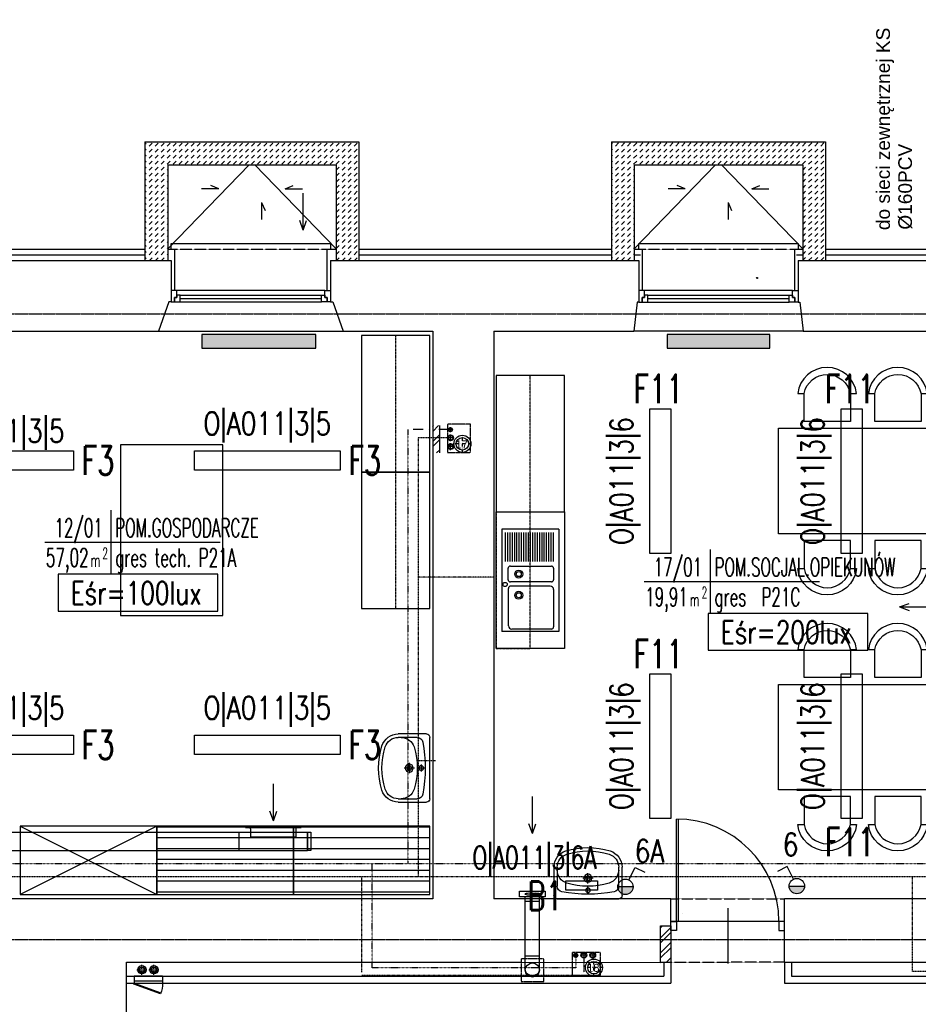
# Model space of a CAD drawing. Header units: inches. Extents: x -281236 to -70395, y 38777 to 102341.
# Tile 24 of 244: x -141385 to -140595, y 43634 to 44500. Entities that reach past the tile are written whole.
import ezdxf
from ezdxf.enums import TextEntityAlignment as Align

# ---------------------------------------------------------------- set-up
doc = ezdxf.new("R2010")
doc.units = ezdxf.units.IN
doc.header["$MEASUREMENT"] = 0
for name, pattern in [('00-inst$0$DASHDOT', [1, 0.5, -0.25, 0, -0.25]), ('CENTER', [2, 1.25, -0.25, 0.25, -0.25]), ('DASHDOT', [1, 0.5, -0.25, 0, -0.25]), ('DASHED2', [0.375, 0.25, -0.125]), ('DIVIDE', [31.75, 12.7, -6.35, 0, -6.35, 0, -6.35])]:
    doc.linetypes.add(name, pattern=pattern)
doc.layers.get('0').update_dxf_attribs({"color": 101})
for name, color, linetype in [('beton_hatch', 145, 'Continuous'), ('Cieniutko', 8, 'Continuous'), ('Drz---drzwi', 5, 'Continuous'), ('E-90', 6, 'Continuous'), ('E-OPIS-POM', 6, 'Continuous'), ('E35', 6, 'Continuous'), ('Ins-kan', 54, 'Continuous'), ('Ins-went', 141, 'Continuous'), ('Ins-went-opis', 141, 'Continuous'), ('Ins-wod', 152, 'Continuous'), ('Mco-piony', 10, 'Continuous'), ('Mkd-piony', 86, 'Continuous'), ('Mw-cr-rury', 160, 'DIVIDE'), ('Mw-wc-rury', 160, 'DASHDOT'), ('Okn---okna', 5, 'Continuous'), ('Os-osie glowne', 8, 'CENTER'), ('piony_K_nr', 240, 'Continuous'), ('Sc-cegla pelna', 32, 'Continuous'), ('Sc-cegla pelna-hatch', 8, 'Continuous'), ('Sc-gazobeton', 45, 'Continuous'), ('Sc-gk', 120, 'Continuous'), ('Sc-izolacja term-obrys', 132, 'Continuous'), ('Sc-izolacja term-styropian', 151, 'STYROPIAN-KA'), ('Sc-nadproza kon', 5, 'DASHED2'), ('studzienki_widok', 52, 'Continuous'), ('W-otwor-strop', 126, 'Continuous'), ('Wym-wew', 8, 'Continuous'), ('Wyp-grzejniki', 56, 'Continuous'), ('Wyp-meble', 155, 'Continuous'), ('Wyp-sanitar', 131, 'Continuous')]:
    doc.layers.add(name, color=color, linetype=linetype)
doc.layers.get('Wym-wew').off()
doc.styles.add('KA wymiar', font='romans.shx', dxfattribs={"width": 0.6})
doc.styles.add('ROMANS', font='romans', dxfattribs={"width": 0.85})
doc.styles.add('TYTUL2', font='ARIAL.TTF')
doc.linetypes.add('BATTING', pattern='A,0.0001,-0.1,[134,ltypeshp.shx,S=0.1,R=0,X=-0.1,Y=0],-0.2,[134,ltypeshp.shx,S=0.1,R=180,X=0.1,Y=0],-0.1', length=0.4001)
doc.linetypes.add('STYROPIAN-KA', pattern='A,0.0001,-0.1,[135,ltypeshp.shx,S=0.1,R=0,X=-0.1,Y=0],0,[135,ltypeshp.shx,S=0.1,R=180,X=0.1,Y=0],-0.1', length=0.2001)
pattern_1 = [(45, (0.6130334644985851, 0), (-6.629126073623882, 6.629126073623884), []), (45, (5.032450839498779, 0), (-6.629126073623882, 6.629126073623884), [])]

# ---------------------------------------------------------------- blocks, each defined once
blk = doc.blocks.new('A$C18127877')
for p, q in [((8.14736558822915e-05, 50.00020975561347), (90.00008147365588, 50.00020975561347)), ((8.14736558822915e-05, 50.00020975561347), (8.14736558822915e-05, 0.0002097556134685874)), ((3.000081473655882, 45.00020975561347), (28.50008147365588, 45.00020975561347)), ((32.50008147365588, 7.500209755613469), (32.50008147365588, 43.50020975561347)), ((34.50008147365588, 45.50020975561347), (44.50008147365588, 45.50020975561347)), ((46.50008147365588, 43.50020975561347), (46.50008147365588, 7.500209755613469)), ((53.17608147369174, 45.50020975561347), (86.00008147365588, 45.50020975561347)), ((88.00008147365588, 43.50020975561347), (88.00008147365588, 8.808209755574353)), ((90.00008147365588, 50.00020975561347), (90.00008147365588, 0.0002097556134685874)), ((3.000081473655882, 43.00020975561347), (28.50008147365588, 43.00020975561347)), ((3.000081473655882, 41.00020975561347), (28.50008147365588, 41.00020975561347)), ((3.000081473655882, 39.00020975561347), (28.50008147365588, 39.00020975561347)), ((3.000081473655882, 37.00020975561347), (28.50008147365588, 37.00020975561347)), ((3.000081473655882, 35.00020975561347), (28.50008147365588, 35.00020975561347)), ((50.17608147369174, 42.50020975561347), (50.17608147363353, 7.808209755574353)), ((3.000081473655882, 33.00020975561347), (28.50008147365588, 33.00020975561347)), ((3.000081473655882, 31.00020975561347), (28.50008147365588, 31.00020975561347)), ((3.000081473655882, 29.00020975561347), (28.50008147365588, 29.00020975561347)), ((3.000081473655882, 27.00020975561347), (28.50008147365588, 27.00020975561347)), ((3.000081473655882, 25.00020975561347), (28.50008147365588, 25.00020975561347)), ((3.000081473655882, 23.00020975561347), (28.50008147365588, 23.00020975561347)), ((3.000081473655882, 21.00020975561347), (28.50008147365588, 21.00020975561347)), ((3.000081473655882, 19.00020975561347), (28.50008147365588, 19.00020975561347)), ((3.000081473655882, 17.00020975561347), (28.50008147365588, 17.00020975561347)), ((3.000081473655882, 15.00020975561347), (28.50008147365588, 15.00020975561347)), ((3.000081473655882, 13.00020975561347), (28.50008147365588, 13.00020975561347)), ((3.000081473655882, 11.00020975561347), (28.50008147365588, 11.00020975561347)), ((3.000081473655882, 9.000209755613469), (28.50008147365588, 9.000209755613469)), ((8.14736558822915e-05, 0.0002097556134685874), (90.00008147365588, 0.0002097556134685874)), ((3.000081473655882, 7.000209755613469), (28.50008147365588, 7.000209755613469)), ((3.000081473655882, 5.000209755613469), (28.50008147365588, 5.000209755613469)), ((3.000081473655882, 3.000209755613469), (28.50008147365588, 3.000209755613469)), ((44.50008147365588, 5.500209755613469), (34.50008147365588, 5.500209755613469)), ((85.00008147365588, 5.808209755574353), (52.17608147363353, 5.808209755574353))]:
    blk.add_line(p, q)
for centre, radius in [((39.55219988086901, 14.83111607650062), 3.5), ((58.18765785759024, 14.83111607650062), 3.5), ((39.55219988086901, 14.83111607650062), 2.25), ((58.18765785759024, 14.83111607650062), 2.25), ((48.69114537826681, 2.874747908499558), 1.8225)]:
    blk.add_circle(centre, radius)
for centre, radius, start, end in [((34.50008147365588, 43.50020975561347), 2, 90, 180), ((44.50008147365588, 43.50020975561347), 2, 0, 90), ((53.17608147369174, 42.50020975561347), 3, 90, 180), ((86.00008147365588, 43.50020975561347), 2, 0, 90), ((85.00008147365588, 8.808209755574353), 3, 270, 0), ((34.50008147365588, 7.500209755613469), 2, 180, 270), ((44.50008147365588, 7.500209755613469), 2, 270, 0), ((52.17608147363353, 7.808209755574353), 2, 180, 270)]:
    blk.add_arc(centre, radius, start, end)
blk = doc.blocks.new('_REHABILITACJA_STOLLIK1')
at = {"ltscale": 0.5}
h = blk.add_hatch(dxfattribs=at)
h.set_pattern_fill('LINE', color=256, scale=3, style=0)
h.set_pattern_definition([(0, (408087.2537876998, 65975.65995288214), (0, 9.524999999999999), [])])
h.paths.add_polyline_path([(0, -60), (120, -60), (120, 0), (0, 0)])
blk.add_lwpolyline([(0, -60), (120, -60), (120, 0), (0, 0)], close=True, dxfattribs=at)
blk = doc.blocks.new('W029')
for points in [[(-53.77665693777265, 76.89661257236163), (-59.02939968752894, 76.89661257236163, -0.8950139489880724), (-7.402522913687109, 76.89661257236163), (-12.95540525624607, 76.89661257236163, 0.8255392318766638), (-53.7066032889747, 76.86122399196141), (-53.7066032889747, 52.30040603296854), (-12.95540525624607, 52.30040603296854), (-12.95540525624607, 76.89661257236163)], [(8.35568134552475, 76.89661257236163), (3.102938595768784, 76.89661257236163, -0.8950139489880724), (54.72981536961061, 76.89661257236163), (49.17693302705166, 76.89661257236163, 0.8255392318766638), (8.425734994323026, 76.86122399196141), (8.425734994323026, 52.30040603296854), (49.17693302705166, 52.30040603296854), (49.17693302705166, 76.89661257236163)], [(-53.77665693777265, -76.89661257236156), (-59.02939968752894, -76.89661257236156, 0.8950139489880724), (-7.402522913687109, -76.89661257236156), (-12.95540525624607, -76.89661257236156, -0.8255392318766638), (-53.7066032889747, -76.86122399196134), (-53.7066032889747, -52.30040603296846), (-12.95540525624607, -52.30040603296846), (-12.95540525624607, -76.89661257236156)], [(8.35568134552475, -76.89661257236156), (3.102938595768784, -76.89661257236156, 0.8950139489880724), (54.72981536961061, -76.89661257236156), (49.17693302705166, -76.89661257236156, -0.8255392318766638), (8.425734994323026, -76.86122399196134), (8.425734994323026, -52.30040603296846), (49.17693302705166, -52.30040603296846), (49.17693302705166, -76.89661257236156)]]:
    blk.add_lwpolyline(points, format="xyb")
at = {"linetype": 'Continuous'}
blk.add_lwpolyline([(-71.53858568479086, 46.41456945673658), (71.53858568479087, 46.41456945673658), (71.53858568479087, -46.41456945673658), (-71.53858568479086, -46.41456945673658), (-71.53858568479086, 46.41456945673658)], dxfattribs=at)
blk = doc.blocks.new('pow')
for p, q in [((0, 0.5229102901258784), (0, -0.5229102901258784)), ((-1.075294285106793, 0), (1.779711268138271, -1.13686837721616e-13))]:
    blk.add_line(p, q)
at = {"style": 'KA wymiar', "width": 0.6}
for s, height, p in [('2', 0.18, (-0.139230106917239, -0.269806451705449)), ('m', 0.21, (-0.3331997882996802, -0.4009838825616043))]:
    blk.add_text(s, height=height, dxfattribs=at).set_placement(p)
for tag, p in [('01', (-0.1310879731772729, 0.08442380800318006)), ('000.00', (-0.3636004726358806, -0.4009838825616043))]:
    blk.add_attdef(tag, text='', height=0.3, dxfattribs=at).set_placement(p, align=Align.RIGHT)
for tag, p in [('POMIESZCZENIE', (0.07092525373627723, 0.08442380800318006)), ('POSADZKA', (0.07092525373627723, -0.4009838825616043))]:
    blk.add_attdef(tag, p, '', height=0.3, dxfattribs=at)
blk = doc.blocks.new('_0630_DRZWI_90')
at = {"ltscale": 7}
for p, q in [((5, 8), (5, 98)), ((6.799999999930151, 8), (6.799999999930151, 97.98199819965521))]:
    blk.add_line(p, q, dxfattribs=at)
at = {"ltscale": 25}
for p, q in [((50, 19.69999999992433), (50, -28.89999999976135)), ((5, 8), (0, 8)), ((0, 8), (5, 8)), ((0, 0), (0, 8)), ((5, 0), (0, 0)), ((5, 0), (0, 0)), ((95, 8), (5, 8)), ((5, 8), (5, 0)), ((95, 8), (95, 0)), ((100, 8), (95, 8)), ((95, 0), (100, 0)), ((95, 0), (100, 0)), ((100, 0), (100, 8))]:
    blk.add_line(p, q, dxfattribs=at)
at = {"ltscale": 7}
blk.add_arc((5, 8), 90, 0, 90, dxfattribs=at)
blk = doc.blocks.new('umywalka_60x45')
at = {"ltscale": 25}
for p, q in [((-27.00000000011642, -5.820766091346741e-11), (27, 5.820766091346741e-11)), ((-30, -27.71634471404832), (-30.00000000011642, -3.000000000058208)), ((2.999999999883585, -7.5), (-3.000000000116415, -7.5)), ((-1.164153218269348e-10, -4.5), (-1.164153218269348e-10, -10.5)), ((30, -2.999999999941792), (30, -27.71634471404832)), ((-27, -27.71634471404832), (-27, -11.02660116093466)), ((-1.164153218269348e-10, -13.5), (-1.164153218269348e-10, -22.5)), ((27, -11.02660116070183), (27, -27.71634471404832)), ((4.499999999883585, -18), (-4.500000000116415, -18))]:
    blk.add_line(p, q, dxfattribs=at)
for centre, radius in [((-1.164153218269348e-10, -7.5), 2), ((-1.164153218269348e-10, -18), 3.5), ((-1.164153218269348e-10, -18), 2)]:
    blk.add_circle(centre, radius, dxfattribs=at)
for centre, radius, start, end in [((27, -2.999999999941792), 3, 0, 90), ((-27.00000000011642, -3.000000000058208), 3, 90, 180), ((-22.00000000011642, -11.02660116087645), 5, 100.5262655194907, 180), ((5.820766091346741e-10, -129.425045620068), 125.4250456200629, 79.47373448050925, 100.5262655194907), ((22, -11.02660116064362), 5, 0, 79.47373448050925), ((-14.99999999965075, -25.28365528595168), 12, 107.3128979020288, 180), ((-1.164153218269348e-10, -73.40495448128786), 62.40495448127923, 72.68710209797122, 107.3128979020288), ((15.00000000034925, -25.28365528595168), 12, 0, 72.68710209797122), ((-15.00000000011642, -27.71634471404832), 15, 180, 252.6871020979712), ((-15.00000000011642, -27.71634471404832), 12, 180, 252.6871020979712), ((14.99999999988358, -27.71634471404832), 12, 287.3128979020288, 0), ((14.99999999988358, -27.71634471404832), 15, 287.3128979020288, 0), ((-5.820766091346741e-10, 20.40495448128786), 65.40495448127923, 252.6871020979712, 287.3128979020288), ((-5.820766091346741e-10, 20.40495448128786), 62.40495448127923, 252.6871020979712, 287.3128979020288)]:
    blk.add_arc(centre, radius, start, end, dxfattribs=at)
blk = doc.blocks.new('ramiak140')
at = {"layer": 'Okn---okna'}
for p, q in [((-10.00000000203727, 135.0000000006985), (-10.00000000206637, 4.999999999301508)), ((-6.000000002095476, 7.999999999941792), (-6.000000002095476, 132.0000000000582)), ((-3.000000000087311, 7.999999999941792), (-3.000000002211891, 132.0000000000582)), ((-2.008164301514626e-09, 7.999999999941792), (-2.037268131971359e-09, 132.0000000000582))]:
    blk.add_line(p, q, dxfattribs=at)
for points in [[(-10.00000000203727, 135.0000000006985), (-10.00000000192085, 140), (-1.920852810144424e-09, 140), (-2.037268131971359e-09, 137.0000000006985), (-4.000000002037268, 137.0000000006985), (-4.000000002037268, 135.0000000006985)], [(-6.000000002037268, 132.0000000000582), (-6.000000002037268, 135.0000000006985), (-4.000000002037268, 135.0000000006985), (-4.000000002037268, 137.0000000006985), (-2.037268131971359e-09, 137.0000000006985), (-2.037268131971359e-09, 135.0000000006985), (-2.037268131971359e-09, 132.0000000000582)], [(-10.00000000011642, 4.999999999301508), (-10, 0), (0, 0), (-5.820766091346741e-11, 2.999999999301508), (-4.000000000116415, 2.999999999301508), (-4.000000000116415, 4.999999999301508)], [(-6.000000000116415, 7.999999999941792), (-6.000000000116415, 4.999999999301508), (-4.000000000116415, 4.999999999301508), (-4.000000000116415, 2.999999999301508), (-5.820766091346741e-11, 2.999999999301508), (-1.164153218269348e-10, 4.999999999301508), (-5.820766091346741e-11, 7.999999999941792)]]:
    blk.add_lwpolyline(points, close=True, dxfattribs=at)
blk = doc.blocks.new('0630_STRZAŁKA')
at = {"ltscale": 0.5}
for points in [[(0, 2.091837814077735e-11), (-3.029876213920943, -8.560130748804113)], [(0, 2.091837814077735e-11), (-7.275957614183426e-12, -32.43254493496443)], [(-7.275957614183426e-12, 2.091837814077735e-11), (3.029876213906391, -8.560130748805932)]]:
    blk.add_lwpolyline(points, dxfattribs=at)
blk = doc.blocks.new('KD-160')
at = {"layer": 'Mkd-piony', "color": 7, "linetype": 'DASHDOT', "ltscale": 5}
for p, q in [((-13284.84579967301, 7344.715485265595), (-13307.34579967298, 7344.715485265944)), ((-13296.09579967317, 7333.46548526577), (-13296.09579967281, 7355.96548526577)), ((-13296.09579967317, 7333.46548526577), (-13296.09579967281, 7355.96548526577))]:
    blk.add_line(p, q, dxfattribs=at)
at = {"layer": 'Mkd-piony', "color": 251, "ltscale": 10}
blk.add_circle((-13296.09579967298, 7344.71548526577), 11.99999999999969, dxfattribs=at)
at = {"layer": 'Mkd-piony'}
blk.add_circle((-13296.09579967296, 7344.715485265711), 8.249999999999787, dxfattribs=at)
blk = doc.blocks.new('_gslkflhklgj')
at = {"linetype": '00-inst$0$DASHDOT', "ltscale": 5}
for p, q in [((7.499999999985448, 3.074092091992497e-10), (-7.500000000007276, -2.801243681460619e-10)), ((2.764863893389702e-10, -7.499999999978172), (-2.983142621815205e-10, 7.500000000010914))]:
    blk.add_line(p, q, dxfattribs=at)
for centre, radius in [((-1.455191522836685e-11, 1.637090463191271e-11), 7.5), ((0, 0), 5.5)]:
    blk.add_circle(centre, radius)
blk = doc.blocks.new('pco')
at = {"layer": 'Mco-piony', "color": 9, "linetype": 'DASHDOT', "ltscale": 3}
for p, q in [((-2604.832822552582, -19.79275673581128), (-2604.832822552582, -8.89275673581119)), ((-2599.382822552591, -14.34276699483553), (-2610.282822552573, -14.34276699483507))]:
    blk.add_line(p, q, dxfattribs=at)
at = {"layer": 'Mco-piony', "color": 9}
blk.add_circle((-2604.832822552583, -14.34275673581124), 4.529712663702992, dxfattribs=at)
at = {"layer": 'Mco-piony'}
blk.add_circle((-2604.832822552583, -14.34275673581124), 3.2, dxfattribs=at)
at = {"layer": 'Mco-piony', "color": 8}
blk.add_circle((-2604.832822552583, -14.34275673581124), 2.6, dxfattribs=at)
blk = doc.blocks.new('*U192')
at = {"color": 4, "linetype": 'Continuous'}
blk.add_line((-245, 25), (245, 25), dxfattribs=at)
at = {"color": 0, "linetype": 'ByBlock', "lineweight": -2}
for p, q in [((-245, 10), (245, 10)), ((-200, 0), (-200, 10)), ((200, 0), (200, 10))]:
    blk.add_line(p, q, dxfattribs=at)
blk = doc.blocks.new('pion_woda')
at = {"layer": 'Ins-wod'}
for p, q in [((3, 0), (-3, 0)), ((0, 3), (0, -3))]:
    blk.add_line(p, q, dxfattribs=at)
for centre, radius in [((0, 0.02268880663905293), 2.550088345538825), ((0, 0), 2)]:
    blk.add_circle(centre, radius, dxfattribs=at)
blk = doc.blocks.new('pion_mały')
at = {"layer": 'Ins-wod'}
for p, q in [((0, 2.084117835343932), (0, -2.115882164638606)), ((2.100000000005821, -0.01588216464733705), (-2.099999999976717, -0.01588216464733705))]:
    blk.add_line(p, q, dxfattribs=at)
for centre, radius in [((0, 0), 1.785061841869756), ((0, -0.01588216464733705), 1.399999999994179)]:
    blk.add_circle(centre, radius, dxfattribs=at)
blk = doc.blocks.new('WW_piony')
for name, p in [('pion_mały', (0, 0)), ('pion_woda', (7.182069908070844, 0.1177387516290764)), ('pion_woda', (14.9266008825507, 0.1457221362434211))]:
    blk.add_blockref(name, p)
blk = doc.blocks.new('rewizja')
at = {"layer": 'Wyp-meble'}
for p, q in [((-25.0000000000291, 5.999999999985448), (-25, -2.91038304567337e-11)), ((-25.0000000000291, 6), (-5.820766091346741e-11, 6)), ((-25, 3.999999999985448), (-25, 1.999999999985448)), ((0, 1.999999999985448), (-25, 1.999999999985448)), ((-2.91038304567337e-11, 5.999999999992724), (0, 0)), ((0, -1.455191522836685e-11), (-25, -1.455191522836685e-11))]:
    blk.add_line(p, q, dxfattribs=at)
blk.add_lwpolyline([(-23.15029537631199, -9.490196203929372), (0.3420201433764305, -0.9396926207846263), (0, 0), (-23.49231551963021, -8.550503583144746)], close=True, dxfattribs=at)
blk.add_arc((-2.91038304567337e-11, -1.455191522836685e-11), 25, 180, 202.2924427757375, dxfattribs=at)
blk = doc.blocks.new('_vxkdjhgkljhkgjhk')
for q in [(14.01365349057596, 6.022442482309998), (30.23793542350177, 0)]:
    blk.add_line((0, 0), q)
blk = doc.blocks.new('grzejnik_100')
at = {"layer": 'Wyp-grzejniki'}
h = blk.add_hatch(dxfattribs=at)
h.set_pattern_fill('DOTS', color=256, scale=0.5, style=0)
h.set_pattern_definition([(0, (-77492.9091523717, 37823.93992433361), (0.396875, 0.79375), [0, -0.79375])])
h.paths.add_polyline_path([(0, -100), (12, -100), (12, 0), (0, 0)])
blk.add_lwpolyline([(12, 0), (0, 0), (0, -100), (12, -100)], close=True, dxfattribs=at)
blk = doc.blocks.new('G_90')
at = {"layer": 'Wyp-grzejniki'}
h = blk.add_hatch(dxfattribs=at)
h.set_pattern_fill('DOTS', color=256, scale=0.5, angle=90, style=0)
h.set_pattern_definition([(90, (-37823.93992433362, -77504.9091523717), (-0.79375, 0.396875), [0, -0.79375])])
h.paths.add_polyline_path([(90, -12), (90, 0), (0, 0), (0, -12)])
blk.add_lwpolyline([(0, 0), (0, -12), (90, -12), (90, 0)], close=True, dxfattribs=at)

msp = doc.modelspace()

# ---------------------------------------------------------------- hatches: boundary and pattern name
at = {"layer": 'beton_hatch'}
h = msp.add_hatch(dxfattribs=at)
h.set_pattern_fill('DASH', color=256, scale=30, angle=45, style=0)
h.set_pattern_definition([(45, (846.6129756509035, 0.1025874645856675), (4.440892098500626e-16, 5.303300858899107), [3.75, -3.75])])
h.paths.add_polyline_path([(-141178.2715628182, 44392.33487350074), (-141183.2715628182, 44392.33487350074), (-141183.2715628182, 44372.33487350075), (-141178.2715628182, 44372.33487350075)])
h.paths.add_polyline_path([(-141086.7715628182, 44392.33487350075), (-141178.2715628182, 44392.33487350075), (-141178.2715628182, 44372.33487350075), (-141106.7715628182, 44372.33487350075), (-141106.7715628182, 44288.26514373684), (-141086.7715628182, 44288.2651248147)])
h.paths.add_polyline_path([(-141183.2715628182, 44392.33487350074), (-141274.7715628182, 44392.33487350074), (-141274.7715628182, 44288.26531776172), (-141254.7715628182, 44288.26529838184), (-141254.7715628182, 44372.33487350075), (-141183.2715628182, 44372.33487350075)])
h = msp.add_hatch(dxfattribs=at)
h.set_pattern_fill('DASH', color=256, scale=30, angle=45, style=0)
h.set_pattern_definition([(45, (1256.576395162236, 0.1523003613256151), (4.440892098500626e-16, 5.303300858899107), [3.75, -3.75])])
h.paths.add_polyline_path([(-140768.3081433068, 44392.38458639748), (-140773.3081433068, 44392.38458639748), (-140773.3081433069, 44372.38458639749), (-140768.3081433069, 44372.38458639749)])
h.paths.add_polyline_path([(-140676.8081433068, 44392.38458639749), (-140768.3081433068, 44392.38458639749), (-140768.3081433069, 44372.38458639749), (-140696.8081433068, 44372.38458639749), (-140696.8081433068, 44288.31485663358), (-140676.8081433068, 44288.31483771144)])
h.paths.add_polyline_path([(-140773.3081433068, 44392.38458639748), (-140864.8081433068, 44392.38458639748), (-140864.8081433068, 44288.31503065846), (-140844.8081433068, 44288.31501127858), (-140844.8081433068, 44372.38458639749), (-140773.3081433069, 44372.38458639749)])
at = {"layer": 'E35'}
for points in [[(-140859.3351490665, 43737.59708495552, 1), (-140845.8351490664, 43737.59708495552)], [(-140708.7357054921, 43738.23820788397, 1), (-140695.235705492, 43738.23820788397)]]:
    msp.add_hatch(color=256, dxfattribs=at).paths.add_polyline_path(points)
at = {"layer": 'Okn---okna'}
h = msp.add_hatch(dxfattribs=at)
h.set_pattern_fill('AR-SAND', color=256, scale=10, style=0)
h.set_pattern_definition([(37.50000000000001, (0.6130334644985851, 0), (-0.6299335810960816, 19.26823769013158), [0, -15.2, 0, -17, 0, -16.25]), (7.499999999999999, (0.6130334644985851, 0), (17.69776705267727, 28.2214606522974), [0, -8.2, 0, -13.7, 0, -5.25]), (327.5, (-11.68696653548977, 0), (31.14141861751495, 0.05659053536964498), [0, -5, 0, -18, 0, -23.5]), (317.5, (-11.68696653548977, 0), (30.06126604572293, 8.77675564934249), [0, -2.5, 0, -11.8, 0, -13.5])])
h.paths.add_polyline_path([(-140801.7157044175, 43727.0670365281), (-140805.9157044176, 43727.06758588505), (-140805.9157044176, 43707.16073369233), (-140801.7157044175, 43707.16073369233)])
h.paths.add_polyline_path([(-140807.7157044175, 43727.06782132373), (-140812.7157044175, 43727.06847532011), (-140812.7157044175, 43707.16073369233), (-140807.7157044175, 43707.16073369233)])
h.paths.add_polyline_path([(-140801.7157044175, 43707.16073369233), (-140807.7157044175, 43707.16073369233), (-140807.7157044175, 43703.1747189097), (-140801.7157044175, 43703.1747189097)])
h.paths.add_polyline_path([(-140805.9157044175, 43727.06758588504), (-140807.7157044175, 43727.06782132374), (-140807.7157044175, 43707.16073369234), (-140805.9157044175, 43707.16073369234)])
at = {"layer": 'Sc-cegla pelna-hatch'}
h = msp.add_hatch(dxfattribs=at)
h.set_pattern_fill('ANSI32', color=256, scale=25, style=0)
h.set_pattern_definition(pattern_1)
h.paths.add_polyline_path([(-141015.7715204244, 44142.98448696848), (-141021.7715204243, 44142.98448696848), (-141021.7715204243, 44139.45520404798), (-141015.7715204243, 44139.45520404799)])
h.paths.add_polyline_path([(-141015.7715204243, 44139.45520404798), (-141021.7715204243, 44139.45520404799), (-141021.7715204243, 44132.27313324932), (-141015.7715204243, 44132.27313324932)])
h.paths.add_polyline_path([(-141015.7715204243, 44132.27313324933), (-141021.7715204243, 44132.27313324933), (-141021.7715204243, 44118.9844869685), (-141015.7715204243, 44118.98448696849)])
h = msp.add_hatch(dxfattribs=at)
h.set_pattern_fill('ANSI32', color=256, scale=25, style=0)
h.set_pattern_definition(pattern_1)
h.paths.add_polyline_path([(-140812.7157044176, 43703.1747189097), (-140821.7200588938, 43703.17471890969), (-140821.7200588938, 43671.17471890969), (-140812.7157044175, 43671.17356365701)])

# ---------------------------------------------------------------- linework, layer by layer
at = {"layer": 'Cieniutko', "linetype": 'Continuous'}
for p, q in [((-141183.2715628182, 44372.33487350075), (-141254.7715628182, 44298.2625144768)), ((-141178.2715628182, 44372.33487350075), (-141106.7715628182, 44298.26207183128)), ((-140773.3081433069, 44372.38458639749), (-140844.8081433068, 44298.31222737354)), ((-140768.3081433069, 44372.38458639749), (-140696.8081433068, 44298.31178472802))]:
    msp.add_line(p, q, dxfattribs=at)
at = {"layer": 'E35'}
for p, q in [((-140849.5629488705, 43743.63271300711), (-140844.0370760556, 43754.66841905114)), ((-140844.0370760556, 43754.66841905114), (-140835.5014090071, 43750.39438254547)), ((-140710.5337785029, 43755.30954197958), (-140719.0694455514, 43751.03550547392)), ((-140705.007905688, 43744.27383593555), (-140710.5337785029, 43755.30954197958)), ((-140845.8351490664, 43737.59708495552), (-140859.3351490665, 43737.59708495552)), ((-140708.7357054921, 43738.23820788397), (-140695.235705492, 43738.23820788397))]:
    msp.add_line(p, q, dxfattribs=at)
for points in [[(-140831.3699707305, 44157.50931522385), (-140831.3699707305, 44030.90931522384), (-140812.3699707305, 44030.90931522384), (-140812.3699707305, 44157.50931522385)], [(-140663.4040969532, 44157.50931522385), (-140663.4040969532, 44030.90931522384), (-140644.4040969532, 44030.90931522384), (-140644.4040969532, 44157.50931522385)], [(-141337.7054416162, 44103.86727667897), (-141465.7054416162, 44103.86727667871), (-141465.7054416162, 44120.86727667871), (-141337.7054416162, 44120.86727667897)], [(-141103.2765157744, 44103.86727667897), (-141231.2765157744, 44103.86727667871), (-141231.2765157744, 44120.86727667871), (-141103.2765157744, 44120.86727667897)], [(-140831.3699707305, 43924.4721308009), (-140831.3699707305, 43797.87213080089), (-140812.3699707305, 43797.87213080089), (-140812.3699707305, 43924.4721308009)], [(-140663.4040969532, 43924.4721308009), (-140663.4040969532, 43797.87213080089), (-140644.4040969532, 43797.87213080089), (-140644.4040969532, 43924.4721308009)], [(-141337.7054416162, 43853.86727667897), (-141465.7054416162, 43853.86727667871), (-141465.7054416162, 43870.86727667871), (-141337.7054416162, 43870.86727667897)], [(-141103.2765157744, 43853.86727667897), (-141231.2765157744, 43853.86727667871), (-141231.2765157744, 43870.86727667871), (-141103.2765157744, 43870.86727667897)], [(-140904.974759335, 43734.5786510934), (-140904.974759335, 43742.85329299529), (-140877.2764435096, 43742.85329299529), (-140877.2764435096, 43734.5786510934)]]:
    msp.add_lwpolyline(points, close=True, dxfattribs=at)
at = {"layer": 'E35', "linetype": 'Continuous', "ltscale": 0.3}
for points in [[(-141351.1315171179, 43980.00680287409), (-141210.7984775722, 43980.00680287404), (-141210.7984775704, 44012.28565303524), (-141351.1315171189, 44012.28565303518)], [(-140779.8296207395, 43945.48384687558), (-140639.4965811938, 43945.48384687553), (-140639.496581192, 43977.76269703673), (-140779.8296207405, 43977.76269703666)]]:
    msp.add_lwpolyline(points, close=True, dxfattribs=at)
at = {"layer": 'E35'}
for centre in [(-140852.5851490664, 43737.59708495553), (-140701.9857054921, 43738.23820788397)]:
    msp.add_circle(centre, 6.750000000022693, dxfattribs=at)
at = {"layer": 'Ins-went'}
for p, q in [((-141181.9189318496, 43788.62701890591), (-141181.9189318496, 43781.62701890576)), ((-141141.9189318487, 43781.62701890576), (-141141.9189318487, 43788.62701890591)), ((-141191.9189318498, 43769.6270189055), (-141191.9189318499, 43785.62701890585)), ((-141181.9189318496, 43781.62701890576), (-141141.9189318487, 43781.62701890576)), ((-141181.9189318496, 43781.62701890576), (-141141.9189318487, 43781.62701890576)), ((-141131.9189318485, 43785.62701890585), (-141131.9189318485, 43769.6270189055)), ((-141131.9189296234, 43769.6270189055), (-141131.9189296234, 43785.62701890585)), ((-141131.9189296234, 43785.62701890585), (-141128.9189296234, 43785.62701890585)), ((-141128.9189296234, 43785.62701890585), (-141128.9189296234, 43769.6270189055)), ((-141128.9189296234, 43769.6270189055), (-141131.9189296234, 43769.6270189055)), ((-140945.5543322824, 43728.73303507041), (-140945.5543322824, 43733.73303507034)), ((-140945.5543322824, 43733.73303507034), (-140923.0543322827, 43733.73303507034)), ((-140923.0543322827, 43728.73303507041), (-140945.5543322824, 43728.73303507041)), ((-140940.5543322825, 43724.73303507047), (-140940.5543322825, 43728.73303507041)), ((-140940.5543322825, 43679.93303507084), (-140940.5543322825, 43727.73303507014)), ((-140928.0543322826, 43724.73303507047), (-140928.0543322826, 43728.73303507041)), ((-140928.0543322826, 43679.93303507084), (-140928.0543322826, 43727.73303507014)), ((-140923.0543322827, 43733.73303507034), (-140923.0543322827, 43728.73303507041)), ((-140928.0543322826, 43724.73303507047), (-140940.5543322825, 43724.73303507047)), ((-140940.5543322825, 43664.43303507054), (-140940.5543322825, 43679.93303507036)), ((-140940.5543322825, 43676.93303507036), (-140928.0543322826, 43676.93303507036)), ((-140928.0543322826, 43664.43303507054), (-140928.0543322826, 43679.93303507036))]:
    msp.add_line(p, q, dxfattribs=at)
for points in [[(-142247.4465296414, 43785.65258547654), (-141327.383618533, 43785.65258547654)], [(-141327.3825721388, 43785.65258540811), (-141131.9189296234, 43785.62701890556)], [(-142247.3396405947, 43769.65258547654), (-141327.383618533, 43769.65258547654)], [(-141327.3846649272, 43769.65258554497), (-141131.9189296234, 43769.62701876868)]]:
    msp.add_lwpolyline(points, dxfattribs=at)
msp.add_circle((-140934.3043322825, 43664.43303507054), 6.249999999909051, dxfattribs=at)
for centre in [(-140937.4293322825, 43731.23303507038), (-140931.1793322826, 43731.23303507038)]:
    msp.add_ellipse(centre, major_axis=(-3.124999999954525, 1.913510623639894e-16), ratio=0.32, dxfattribs=at)
msp.add_ellipse((-140934.3043322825, 43664.43303507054), major_axis=(6.249999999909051, -1.148106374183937e-15), ratio=0.75, start_param=3.141592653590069, end_param=6.283185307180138, dxfattribs=at)
at = {"layer": 'Mw-cr-rury', "ltscale": 0.7}
msp.add_line((-141007.7694033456, 44139.45520404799), (-141043.6618185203, 44139.455204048), dxfattribs=at)
at = {"layer": 'Mw-cr-rury', "ltscale": 0.03}
for p, q in [((-141043.6618185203, 44139.455204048), (-141043.6618185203, 43757.86084028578)), ((-139252.4647046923, 43757.86084028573), (-141699.4415727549, 43757.86084028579)), ((-141075.0302935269, 43666.5097994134), (-141075.0302935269, 43757.86084028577)), ((-140896.284899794, 43675.1738693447), (-140896.284899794, 43666.5097994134)), ((-140896.284899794, 43666.5097994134), (-141075.0302935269, 43666.5097994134))]:
    msp.add_line(p, q, dxfattribs=at)
at = {"layer": 'Mw-wc-rury'}
for p, q in [((-141008.5030242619, 44132.27313324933), (-141034.8458287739, 44132.27313324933)), ((-141034.8458287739, 44132.27313324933), (-141034.8458287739, 43746.31230947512)), ((-140968.3083801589, 44009.73294108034), (-141034.8458287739, 44009.73294108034)), ((-141019.4175228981, 43848.30206062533), (-141034.8458287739, 43848.30206062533)), ((-139268.385658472, 43746.31230947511), (-141714.7522088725, 43746.31230947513)), ((-141084.1241022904, 43662.51926078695), (-141084.1241022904, 43746.31230947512)), ((-140600.4552350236, 43663.15441082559), (-140600.4552350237, 43746.31230947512)), ((-140889.1028289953, 43675.40749026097), (-140889.1028289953, 43662.51926078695)), ((-140889.1028289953, 43659.51926078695), (-141084.1241022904, 43659.51926078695)), ((-140550.1028289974, 43663.15441082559), (-140600.4552350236, 43663.15441082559))]:
    msp.add_line(p, q, dxfattribs=at)
at = {"layer": 'Okn---okna'}
for p, q in [((-141251.7716229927, 44298.16216162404), (-141251.7716229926, 44303.16216162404)), ((-141251.7716229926, 44303.16216162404), (-141111.7716229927, 44303.16216162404)), ((-141111.7716229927, 44303.16216162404), (-141111.7716229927, 44298.16216162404)), ((-140840.8082482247, 44298.16175737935), (-140840.8082482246, 44303.16175737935)), ((-140840.8082482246, 44303.16175737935), (-140700.8082482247, 44303.16175737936)), ((-140700.8082482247, 44303.16175737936), (-140700.8082482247, 44298.16175737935)), ((-141116.7716229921, 44261.68271594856), (-141246.7716229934, 44261.68271594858)), ((-141243.7716229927, 44257.68271594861), (-141119.7716229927, 44257.6827159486)), ((-141243.7716229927, 44254.6827159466), (-141119.7716229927, 44254.68271594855)), ((-141243.7716229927, 44251.68271594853), (-141119.7716229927, 44251.68271594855)), ((-141262.7748487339, 44226.16188148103), (-141100.7746688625, 44226.16138042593)), ((-140696.3081266, 44226.15932737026), (-140845.3083801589, 44226.15717351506))]:
    msp.add_line(p, q, dxfattribs=at)
for points in [[(-141246.7716229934, 44261.68271594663), (-141251.7716229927, 44261.68271594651), (-141251.7716229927, 44251.68271594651), (-141248.7716229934, 44251.68271594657), (-141248.7716229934, 44255.68271594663), (-141246.7716229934, 44255.68271594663)], [(-141243.7716229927, 44257.68271594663), (-141246.7716229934, 44257.68271594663), (-141246.7716229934, 44255.68271594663), (-141248.7716229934, 44255.68271594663), (-141248.7716229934, 44251.68271594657), (-141246.7716229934, 44251.68271594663), (-141243.7716229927, 44251.68271594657)], [(-141119.7716229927, 44257.68271594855), (-141116.7716229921, 44257.68271594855), (-141116.7716229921, 44255.68271594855), (-141114.7716229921, 44255.68271594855), (-141114.7716229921, 44251.68271594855), (-141116.7716229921, 44251.68271594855), (-141119.7716229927, 44251.68271594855)], [(-141116.7716229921, 44261.68271594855), (-141111.7716229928, 44261.68271594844), (-141111.7716229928, 44251.68271594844), (-141114.7716229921, 44251.68271594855), (-141114.7716229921, 44255.68271594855), (-141116.7716229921, 44255.68271594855)]]:
    msp.add_lwpolyline(points, close=True, dxfattribs=at)
at = {"layer": 'Os-osie glowne'}
for points in [[(-143378.7692031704, 44241.15954098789), (-138190.2528605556, 44241.15954098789)], [(-143378.7692031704, 43691.15954098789), (-138190.2528605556, 43691.15954098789)]]:
    msp.add_lwpolyline(points, dxfattribs=at)
at = {"layer": 'Sc-cegla pelna'}
for p, q in [((-141251.7716229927, 44288.16216162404), (-141251.7716229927, 44251.68271594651)), ((-141111.7716229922, 44288.16172861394), (-141111.7716229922, 44251.68271594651)), ((-141253.7716229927, 44251.68271594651), (-141262.7748487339, 44226.16188148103)), ((-141251.7716229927, 44251.68271594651), (-141253.7716229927, 44251.68271594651)), ((-141111.7716229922, 44251.68271594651), (-141109.7716229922, 44251.68271594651)), ((-141109.7716229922, 44251.68271594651), (-141100.7747895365, 44226.16172273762)), ((-141516.7718764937, 44226.16213380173), (-141259.7715884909, 44226.16188196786)), ((-141101.7717344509, 44226.16172714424), (-141021.7715204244, 44226.16030670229)), ((-140968.3083801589, 44226.15935743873), (-140845.3083801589, 44226.15717351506)), ((-140696.3081266, 44226.16132444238), (-140569.3081266, 44226.16037027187)), ((-140812.7157044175, 43703.17471890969), (-140812.7157044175, 43727.06847532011)), ((-140712.7157044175, 43671.24903467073), (-140712.7157044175, 43727.16073368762)), ((-140821.7200588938, 43671.17471890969), (-140821.7200588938, 43703.17471890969)), ((-140821.7200588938, 43703.17471890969), (-140812.7157044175, 43703.17471890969)), ((-141291.0216817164, 43625.13928011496), (-141291.0216816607, 43671.32255782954)), ((-141291.0216816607, 43671.32025321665), (-140944.3038379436, 43671.21273315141)), ((-140944.3038379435, 43671.21273315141), (-140821.7200588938, 43671.17471890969)), ((-140712.7157044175, 43671.24903467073), (-140547.2253698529, 43671.22773343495))]:
    msp.add_line(p, q, dxfattribs=at)
for points in [[(-141526.7712928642, 44288.16213870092), (-141251.7716229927, 44288.16187804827)], [(-141111.7716229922, 44288.16173106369), (-140840.8082533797, 44288.16147142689)], [(-140840.8082533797, 44288.16147142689), (-140840.8082533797, 44251.64066282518), (-140842.3083801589, 44251.64066282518), (-140845.3083801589, 44226.15717351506)], [(-140700.8082533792, 44288.16133398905), (-140700.8082533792, 44251.64281668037), (-140699.3081266, 44251.64281668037), (-140696.3081266, 44226.15932737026)], [(-140700.8082533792, 44288.16133398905), (-140427.4980235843, 44288.16092825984)], [(-141021.7715204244, 44226.16164875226), (-141021.7715204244, 43727.09581966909)], [(-140968.3083801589, 44226.15911887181), (-140968.3083801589, 43727.08882672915)], [(-141021.7715204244, 43727.09581966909), (-141518.0588200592, 43727.16073368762)], [(-140812.7157044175, 43727.06847532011), (-140968.3083801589, 43727.08882672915)], [(-140569.3081266, 43727.16073368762), (-140712.7157044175, 43727.16073368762)]]:
    msp.add_lwpolyline(points, dxfattribs=at)
at = {"layer": 'Sc-gazobeton'}
for p, q in [((-141015.7715204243, 44118.98448696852), (-141015.7715204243, 44142.9844869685)), ((-140812.7157044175, 43703.17471890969), (-140812.7157044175, 43671.17356365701)), ((-140812.7157044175, 43671.17356365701), (-140821.7200588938, 43671.17471890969))]:
    msp.add_line(p, q, dxfattribs=at)
at = {"layer": 'Sc-gk'}
for p, q in [((-140818.7157044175, 43671.17356365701), (-140818.7157044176, 43658.98115331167)), ((-140812.7157044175, 43671.17356365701), (-140812.7157044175, 43652.98115331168)), ((-140712.7157044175, 43671.24903467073), (-140712.7157044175, 43652.98115331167)), ((-140706.7157044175, 43671.24903467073), (-140706.7157044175, 43658.98115331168)), ((-141291.0216816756, 43658.98115331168), (-140818.7157044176, 43658.98115331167)), ((-140706.7157044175, 43658.98115331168), (-140404.7157044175, 43658.98115331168)), ((-141291.0216816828, 43652.98115331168), (-140812.7157044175, 43652.98115331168)), ((-140712.7157044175, 43652.98115331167), (-140398.7157044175, 43652.98115331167))]:
    msp.add_line(p, q, dxfattribs=at)
at = {"layer": 'Sc-izolacja term-obrys'}
for p, q in [((-141502.7715628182, 44298.16212661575), (-141274.7715628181, 44298.16212661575)), ((-141254.7715628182, 44298.16216162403), (-141248.7716229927, 44298.16216162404)), ((-141248.7716229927, 44298.16216162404), (-141248.7716229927, 44261.68271594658)), ((-141114.7716486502, 44261.68271594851), (-141114.7716133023, 44298.16173642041)), ((-141114.7716133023, 44298.16173642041), (-141106.7715628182, 44298.1617286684))]:
    msp.add_line(p, q, dxfattribs=at)
for points in [[(-141086.7715628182, 44298.16170710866), (-140864.8081433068, 44298.16149442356)], [(-140844.8081433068, 44298.16147525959), (-140837.8082437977, 44298.16146855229), (-140837.808278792, 44261.64066282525)], [(-140703.8082927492, 44261.64066282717), (-140703.8082385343, 44298.16133844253), (-140696.8081433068, 44298.16132805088)], [(-140676.8081433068, 44298.16129836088), (-140452.8081433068, 44298.16096583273)]]:
    msp.add_lwpolyline(points, dxfattribs=at)
at = {"layer": 'Sc-izolacja term-styropian', "linetype": 'BATTING', "ltscale": 0.25}
msp.add_line((-141502.7715628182, 44293.16212661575), (-141274.7715628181, 44293.16212661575), dxfattribs=at)
at = {"layer": 'Sc-izolacja term-styropian', "linetype": 'BATTING', "ltscale": 1.2}
for p, q in [((-140844.8081433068, 44293.15962741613), (-140839.392413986, 44293.15962741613)), ((-140702.3923991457, 44293.1575372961), (-140696.8081433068, 44293.15753729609))]:
    msp.add_line(p, q, dxfattribs=at)
at = {"layer": 'Sc-izolacja term-styropian', "linetype": 'BATTING', "ltscale": 0.25}
for points in [[(-141086.7715628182, 44293.16170710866), (-140864.8081433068, 44293.16149442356)], [(-140676.8081433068, 44293.16129836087), (-140452.8081433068, 44293.16096583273)]]:
    msp.add_lwpolyline(points, dxfattribs=at)
at = {"layer": 'Sc-nadproza kon', "linetype": 'DASHDOT', "ltscale": 0.5}
for p, q in [((-141251.7716229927, 44298.16216162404), (-141111.7716133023, 44298.16173351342)), ((-140837.8082437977, 44298.16146855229), (-140703.8082385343, 44298.16133844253))]:
    msp.add_line(p, q, dxfattribs=at)
for points in [[(-140812.7157044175, 43727.06847532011), (-140712.7157044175, 43727.16073368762)], [(-140712.7157044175, 43671.24903467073), (-140812.7157044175, 43671.17356365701)]]:
    msp.add_lwpolyline(points, dxfattribs=at)
at = {"layer": 'studzienki_widok'}
for p, q in [((-141274.7715628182, 44392.33487350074), (-141086.7715628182, 44392.33487350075)), ((-141274.7715628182, 44392.33487350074), (-141274.7715628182, 44288.26531776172)), ((-141086.7715628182, 44392.33487350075), (-141086.7715628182, 44288.26512481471)), ((-140864.8081433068, 44392.38458639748), (-140676.8081433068, 44392.38458639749)), ((-140864.8081433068, 44392.38458639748), (-140864.8081433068, 44288.31503065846)), ((-140676.8081433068, 44392.38458639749), (-140676.8081433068, 44288.31483771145)), ((-141254.7715628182, 44372.33487350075), (-141106.7715628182, 44372.33487350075)), ((-141254.7715628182, 44372.33487350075), (-141254.7715628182, 44288.26529838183)), ((-141106.7715628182, 44372.33487350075), (-141106.7715628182, 44288.26514373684)), ((-140844.8081433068, 44372.38458639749), (-140696.8081433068, 44372.38458639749)), ((-140844.8081433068, 44372.38458639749), (-140844.8081433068, 44288.31501127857)), ((-140696.8081433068, 44372.38458639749), (-140696.8081433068, 44288.31485663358))]:
    msp.add_line(p, q, dxfattribs=at)
at = {"layer": 'W-otwor-strop', "linetype": 'DASHED2', "ltscale": 0.3}
for points in [[(-140988.876687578, 44144.29603015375), (-141008.876687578, 44144.29603015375), (-141008.876687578, 44119.29603015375), (-140988.876687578, 44119.29603015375)], [(-140944.3043322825, 43654.43303507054), (-140924.3043322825, 43654.43303507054), (-140924.3043322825, 43674.43303507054), (-140944.3043322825, 43674.43303507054)], [(-140874.5222515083, 43659.98115331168), (-140874.5222515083, 43679.98115331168), (-140899.5222515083, 43679.98115331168), (-140899.5222515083, 43659.98115331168)]]:
    msp.add_lwpolyline(points, close=True, dxfattribs=at)
at = {"layer": 'Wyp-meble'}
for p, q in [((-141264.3811816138, 43790.93294592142), (-141384.3811816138, 43730.93294592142)), ((-141384.3811816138, 43790.93294592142), (-141264.3811816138, 43730.93294592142))]:
    msp.add_line(p, q, dxfattribs=at)
for points in [[(-141084.4974537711, 44102.16299080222), (-141024.4974537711, 44102.16299080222), (-141024.4974537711, 44222.16299080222), (-141084.4974537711, 44222.16299080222)], [(-140966.2955822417, 44067.07865109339), (-140906.1958052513, 44067.07865109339), (-140906.1958052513, 44187.07865109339), (-140966.2955822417, 44187.07865109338)], [(-141296.3845538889, 43976.16299080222), (-141206.3845538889, 43976.16299080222), (-141206.3845538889, 44126.16299080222), (-141296.3845538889, 44126.16299080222)], [(-141084.4974537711, 43982.16299080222), (-141024.4974537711, 43982.16299080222), (-141024.4974537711, 44102.16299080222), (-141084.4974537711, 44102.16299080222)], [(-141384.3811816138, 43730.93294592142), (-141264.3811816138, 43730.93294592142), (-141264.3811816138, 43790.93294592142), (-141384.3811816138, 43790.93294592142)]]:
    msp.add_lwpolyline(points, close=True, dxfattribs=at)
at = {"layer": 'Wyp-meble', "linetype": 'DASHED2', "ltscale": 0.5}
for points in [[(-141024.4974537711, 44102.16299080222), (-141024.4974537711, 44222.16299080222), (-141054.4974537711, 44222.16299080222), (-141054.4974537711, 44102.16299080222)], [(-140936.2456937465, 43947.07865109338), (-140936.2456937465, 44187.07865109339), (-140966.2955822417, 44187.07865109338), (-140966.2955822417, 43947.07865109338)], [(-141024.4974537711, 43982.16299080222), (-141024.4974537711, 44102.16299080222), (-141054.4974537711, 44102.16299080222), (-141054.4974537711, 43982.16299080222)]]:
    msp.add_lwpolyline(points, close=True, dxfattribs=at)
at = {"layer": 'Wyp-meble'}
msp.add_lwpolyline([(-140906.1958052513, 44067.07865109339), (-140906.1958052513, 43947.07865109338), (-140966.2955822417, 43947.07865109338), (-140966.2955822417, 44067.07865109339), (-140906.1958052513, 44067.07865109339)], dxfattribs=at)

# ---------------------------------------------------------------- block references
at = {"xscale": 0.03937007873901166, "yscale": 0.03937007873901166, "zscale": 0.03937007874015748}
msp.add_blockref('KD-160', (-140213.4441343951, 43983.63560299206), dxfattribs=at)
at = {"rotation": 270}
msp.add_blockref('WW_piony', (-141006.353521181, 44139.45520404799), dxfattribs=at)
msp.add_blockref('WW_piony', (-140896.284899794, 43677.28975150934))
at = {"xscale": -1}
msp.add_blockref('rewizja', (-141284.2986189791, 43652.98115331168), dxfattribs=at)
at = {"layer": 'Cieniutko', "linetype": 'Continuous', "yscale": 0.5, "zscale": 0.5}
for p, xscale in [((-141209.9988111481, 44351.1515153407), -0.5), ((-141151.5443144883, 44351.1515153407), 0.5), ((-140800.0353916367, 44351.20122823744), -0.5), ((-140741.5808949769, 44351.20122823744), 0.5)]:
    msp.add_blockref('_vxkdjhgkljhkgjhk', p, dxfattribs=dict(at, xscale=xscale))
at = {"layer": 'Cieniutko', "linetype": 'Continuous', "xscale": 0.5, "yscale": 0.5, "zscale": 0.5, "rotation": 270}
for p in [(-141172.2525898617, 44339.18327370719), (-140762.2891703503, 44339.23298660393)]:
    msp.add_blockref('_vxkdjhgkljhkgjhk', p, dxfattribs=at)
at = {"layer": 'Drz---drzwi'}
msp.add_blockref('_0630_DRZWI_90', (-140812.7157044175, 43699.16073369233), dxfattribs=at)
at = {"layer": 'E-OPIS-POM', "xscale": 54, "yscale": 54, "zscale": 54}
for p, values in [((-141304.7307294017, 44040.522808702), {'000.00': '57,02', '01': '12/01', 'POMIESZCZENIE': 'POM.GOSPODARCZE', 'POSADZKA': 'gres tech. P21A'}), ((-140778.1328573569, 44005.99985270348), {'000.00': '19,91', '01': '17/01', 'POMIESZCZENIE': 'POM.SOCJAL.OPIEKUNÓW', 'POSADZKA': 'gres  P21C'})]:
    msp.add_blockref('pow', p, dxfattribs=at).add_auto_attribs(values)
at = {"layer": 'Ins-kan'}
for p in [(-140995.8773527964, 44126.98448696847), (-140880.2691529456, 43666.55951450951)]:
    msp.add_blockref('_gslkflhklgj', p, dxfattribs=at)
at = {"layer": 'Ins-went', "xscale": 0.1000000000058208, "yscale": 0.09999999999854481, "zscale": 0.1}
msp.add_blockref('*U192', (-141161.9189318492, 43788.63173651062), dxfattribs=at)
at = {"layer": 'Ins-went-opis'}
for p, rotation in [((-141135.7998647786, 44314.87654350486), 180), ((-140611.8368626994, 43983.64647345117), 90), ((-141161.9189318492, 43795.62701890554), 180), ((-140934.3009621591, 43784.52143639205), 180)]:
    msp.add_blockref('0630_STRZAŁKA', p, dxfattribs=dict(at, rotation=rotation))
at = {"layer": 'Mco-piony', "xscale": 0.799999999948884, "yscale": 0.8000000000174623, "zscale": 0.8, "rotation": 270.001351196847}
for p in [(-141265.9558948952, 41580.82152889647), (-141255.4254932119, 41580.82187984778, 4.719377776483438e-07)]:
    msp.add_blockref('pco', p, dxfattribs=at)
at = {"layer": 'Okn---okna', "rotation": 270}
msp.add_blockref('ramiak140', (-140840.8082533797, 44251.64066282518), dxfattribs=at)
at = {"layer": 'Wym-wew'}
msp.add_blockref('G_90', (-140815.8082533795, 44223.15825044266), dxfattribs=at)
at = {"layer": 'Wyp-grzejniki', "rotation": 90}
msp.add_blockref('grzejnik_100', (-141224.7717344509, 44211.16172714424), dxfattribs=at)
at = {"layer": 'Wyp-meble'}
for name, p, rotation in [('W029', (-140646.4597457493, 44094.20931522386), 180), ('A$C18127877', (-140961.1960150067, 44052.07873256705), 270), ('W029', (-140646.4597457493, 43869.16249141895), 180), ('_REHABILITACJA_STOLLIK1', (-141144.3811816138, 43730.93294592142), 180), ('_REHABILITACJA_STOLLIK1', (-141024.3811816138, 43730.93294592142), 180)]:
    msp.add_blockref(name, p, dxfattribs=dict(at, rotation=rotation))
at = {"layer": 'Wyp-sanitar', "xscale": -1}
for p, rotation in [((-141024.5138774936, 43841.97358524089), 270), ((-140885.5125679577, 43727.0786510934), 180)]:
    msp.add_blockref('umywalka_60x45', p, dxfattribs=dict(at, rotation=rotation))

# ---------------------------------------------------------------- texts
at = {"layer": 'E-90', "style": 'ROMANS'}
for s, rotation, width, p in [('O|A011|3|5', 3.335053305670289e-09, 0.8, (-141167.2765157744, 44143.49880341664)), ('O|A011|3|5', 3.335053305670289e-09, 0.8, (-141401.7054416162, 44136.90235278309)), ('O|A011|3|6', 90.00000000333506, 0.8, (-140854.5867347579, 44094.20931522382)), ('O|A011|3|6', 90.00000000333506, 0.8, (-140686.6208609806, 44094.20931522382)), ('Eśr=100lux', 359.9999999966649, 0.75, (-141282.4758860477, 43995.85392834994)), ('Eśr=200lux', 359.9999999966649, 0.75, (-140711.1739896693, 43961.33097235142)), ('O|A011|3|5', 3.335053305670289e-09, 0.8, (-141401.7054416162, 43893.49880341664)), ('O|A011|3|5', 3.335053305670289e-09, 0.8, (-141167.2765157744, 43893.49880341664)), ('O|A011|3|6', 90.00000000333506, 0.8, (-140854.5867347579, 43861.17213080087)), ('O|A011|3|6', 90.00000000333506, 0.8, (-140686.6208609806, 43861.17213080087)), ('6', 3.335053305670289e-09, 0.8, (-140707.4107007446, 43774.82509459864)), ('6A', 359.9999999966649, 0.8, (-140831.334122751, 43769.07683871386)), ('O|A011|3|6A', 3.335053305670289e-09, 0.7, (-140932.5526865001, 43761.85763264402))]:
    msp.add_text(s, height=20, rotation=rotation, dxfattribs=dict(at, width=width)).set_placement(p, align=Align.MIDDLE)
at = {"layer": 'E35', "style": 'ROMANS', "width": 0.7}
for s, p in [('F11', (-140823.4641114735, 44175.20147210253)), ('F11', (-140655.4982376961, 44175.20147210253)), ('F3', (-141316.0180931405, 44112.31334913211)), ('F3', (-141081.5891672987, 44112.31334913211)), ('F11', (-140823.4641114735, 43942.16428767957)), ('F3', (-141316.0180931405, 43862.31334913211)), ('F3', (-141081.5891672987, 43862.31334913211)), ('F11', (-140655.4982376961, 43776.90406632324)), ('B1', (-140923.1506683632, 43729.63634081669))]:
    msp.add_text(s, height=25, dxfattribs=at).set_placement(p, align=Align.MIDDLE)
at = {"layer": 'Ins-kan', "style": 'TYTUL2'}
for s, p in [('do sieci zewnętrznej KS', (-140620.1710330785, 44314.84853709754, -1.800966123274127e-09)), ('%%C160PCV', (-140600.8074746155, 44315.25846549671, -1.798060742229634e-09))]:
    msp.add_text(s, height=12, rotation=90, dxfattribs=at).set_placement(p)
at = {"layer": 'piony_K_nr', "style": 'TYTUL2'}
for s, p in [('17', (-141001.9702102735, 44122.93063235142, -76.70000000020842)), ('18', (-140886.2467225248, 43662.88010132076, -76.70000000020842))]:
    msp.add_text(s, height=7, dxfattribs=at).set_placement(p)

doc.saveas('drawing.dxf')
